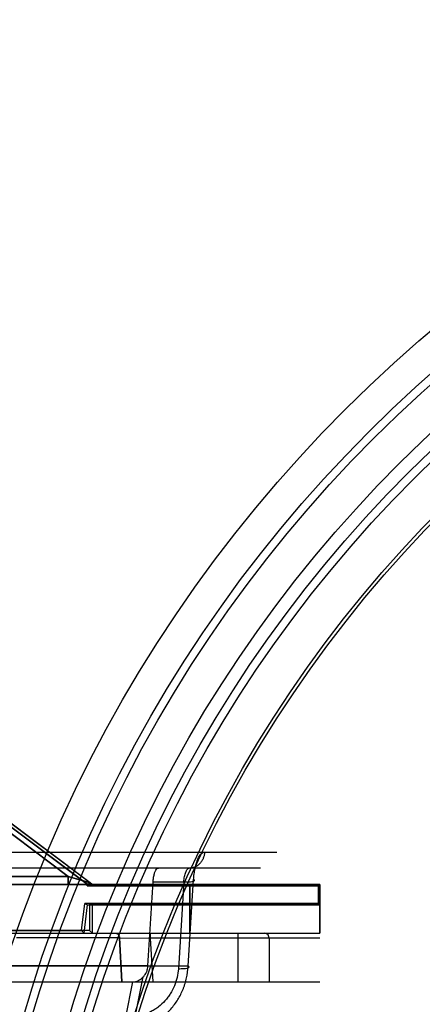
# Model space of a CAD drawing. Header units: millimetres. Extents: x 0 to 297, y 0 to 210.
# Tile 204 of 256: x 56.9 to 57.074, y 159.987 to 160.411. Entities that reach past the tile are written whole.
import ezdxf

# ---------------------------------------------------------------- set-up
doc = ezdxf.new("R2010")
doc.units = ezdxf.units.MM
doc.header["$LTSCALE"] = 16.335
doc.layers.get('0').update_dxf_attribs({"linetype": 'CONTINUOUS'})
for name, color, linetype in [('AXES_REF', 7, 'CONTINUOUS'), ('INTFCLR_1', 7, 'CONTINUOUS'), ('INTFCLR_144815', 7, 'CONTINUOUS'), ('INTFCLR_72935', 7, 'CONTINUOUS')]:
    doc.layers.add(name, color=color, linetype=linetype)

msp = doc.modelspace()

# ---------------------------------------------------------------- linework, layer by layer
at = {"color": 7, "linetype": 'Continuous'}
for centre, radius in [((57.46373, 154.71148), 6.78708), ((57.46373, 154.71148), 6.7865), ((57.46373, 154.71148), 6.74304), ((57.46373, 159.82008), 0.5985), ((57.46373, 159.82008), 0.5845), ((57.46373, 159.82008), 0.5656), ((57.46373, 159.82008), 0.56), ((57.46373, 159.82008), 0.5565), ((57.46373, 159.82008), 0.539), ((57.46373, 159.82008), 0.5376)]:
    msp.add_circle(centre, radius, dxfattribs=at)
at = {"color": 9, "linetype": 'Continuous'}
msp.add_circle((57.46373, 159.82008), 0.581, dxfattribs=at)
at = {"color": 7, "linetype": 'Continuous'}
msp.add_arc((57.46373, 154.71148), 6.72, 278.277129, 261.722871, dxfattribs=at)
at = {"layer": 'AXES_REF', "color": 9, "linetype": 'Continuous'}
msp.add_circle((57.46373, 154.71148), 6.19116, dxfattribs=at)
at = {"layer": 'INTFCLR_1', "color": 6, "linetype": 'Continuous'}
for p, q in [((56.80482, 160.13197), (56.92929, 160.03862)), ((56.9292, 160.03787), (56.92929, 160.03862)), ((56.93052, 160.03848), (56.9292, 160.03787)), ((56.9292, 160.03787), (57.02892, 160.03787)), ((56.92929, 160.03862), (56.9306, 160.03918)), ((56.9306, 160.03918), (56.93052, 160.03848)), ((56.9327, 160.03848), (57.02954, 160.03848)), ((57.02954, 160.03848), (57.02892, 160.03787)), ((57.02892, 160.03787), (57.02892, 160.03034)), ((56.92689, 160.01871), (56.92829, 160.03034)), ((56.92799, 160.01748), (56.92946, 160.02973)), ((56.92829, 160.03034), (56.92946, 160.02973)), ((57.02892, 160.03034), (56.92829, 160.03034)), ((56.92946, 160.02973), (57.02954, 160.02973)), ((57.02892, 160.03034), (57.02954, 160.02973)), ((56.77879, 160.01748), (57.02954, 160.01748)), ((56.82644, 160.01871), (56.92689, 160.01871)), ((56.92799, 160.01748), (56.92689, 160.01871))]:
    msp.add_line(p, q, dxfattribs=at)
at = {"layer": 'INTFCLR_1', "color": 9, "linetype": 'Continuous'}
for p, q in [((56.9306, 160.03918), (56.80538, 160.13309)), ((56.81046, 160.12491), (56.92104, 160.04198)), ((56.82493, 160.04198), (56.92104, 160.04198)), ((56.92104, 160.04198), (56.92104, 160.03848)), ((56.92104, 160.04198), (56.9306, 160.03918)), ((56.9327, 160.03848), (56.77749, 160.03848)), ((56.97354, 160.01748), (56.97354, 160.03848)), ((57.02954, 160.03848), (57.02954, 160.01748))]:
    msp.add_line(p, q, dxfattribs=at)
msp.add_arc((56.9327, 160.04198), 0.0035, 233.1301, 270, dxfattribs=at)
at = {"layer": 'INTFCLR_144815', "color": 9, "linetype": 'Continuous'}
for p, q in [((56.648, 160.05242), (57.01098, 160.05242)), ((57.00398, 160.04548), (56.60597, 160.04548)), ((56.95766, 160.03957), (56.9709, 160.03957)), ((56.9709, 160.03957), (56.96857, 160.0022)), ((56.97277, 160.00323), (56.97512, 160.04061)), ((56.7596, 160.01748), (57.02744, 160.01748)), ((56.95647, 160.01748), (56.95647, 160.01538)), ((56.99412, 160.01748), (56.99412, 159.99648)), ((56.94318, 160.01549), (56.89883, 160.01549)), ((56.94318, 160.01549), (56.95647, 160.01538)), ((56.95647, 160.01538), (56.95751, 159.99648)), ((57.02954, 160.01538), (56.95647, 160.01538)), ((57.00764, 160.01538), (57.00764, 159.99648)), ((56.95547, 160.00342), (56.78677, 160.00342)), ((56.97277, 160.00323), (56.79895, 160.00323)), ((55.81652, 159.99648), (56.94914, 159.99648)), ((56.94878, 159.99648), (56.94576, 159.98138)), ((56.94995, 159.98152), (56.95338, 159.99863))]:
    msp.add_line(p, q, dxfattribs=at)
at = {"layer": 'INTFCLR_144815', "color": 6, "linetype": 'Continuous'}
for p, q in [((56.94423, 159.99648), (56.94318, 160.01549)), ((56.94318, 160.01549), (56.94423, 159.99648)), ((56.94914, 159.99648), (57.02954, 159.99648))]:
    msp.add_line(p, q, dxfattribs=at)
msp.add_ellipse((56.41068, 160.18128), major_axis=(0.20688, 3.73491), ratio=0.148162, start_param=-1.610227, end_param=-1.600538, dxfattribs=at)
at = {"layer": 'INTFCLR_144815', "color": 9, "linetype": 'Continuous'}
for points, knots in [([(56.97978, 160.05242), (56.97978, 160.05199), (56.9797, 160.05112), (56.97933, 160.04983), (56.97872, 160.04859), (56.97786, 160.04748), (56.9768, 160.04658), (56.97561, 160.04593), (56.97438, 160.04556), (56.97354, 160.04548), (56.97314, 160.04548)], [0, 0, 0, 0, 0.119601, 0.24584, 0.376363, 0.508358, 0.638954, 0.765614, 0.886393, 1, 1, 1, 1]), ([(56.97512, 160.04061), (56.97517, 160.04141), (56.97532, 160.04297), (56.97577, 160.04581), (56.97646, 160.04839), (56.97759, 160.05089), (56.97878, 160.05242), (56.97978, 160.05242)], [0, 0, 0, 0, 0.18259, 0.354415, 0.653084, 0.773008, 1, 1, 1, 1]), ([(56.9709, 160.03957), (56.97092, 160.03998), (56.971, 160.04076), (56.97123, 160.04218), (56.97164, 160.04365), (56.9722, 160.04492), (56.97286, 160.04548), (56.97314, 160.04548)], [0, 0, 0, 0, 0.183646, 0.356458, 0.656456, 0.871723, 1, 1, 1, 1]), ([(56.9709, 160.03957), (56.97128, 160.03957), (56.97203, 160.03957), (56.97323, 160.03963), (56.97422, 160.03971), (56.97495, 160.03988), (56.97533, 160.03997), (56.97565, 160.04038), (56.97527, 160.04054), (56.97512, 160.04061)], [0, 0, 0, 0, 0.217556, 0.424111, 0.682049, 0.776377, 0.843664, 0.90835, 1, 1, 1, 1]), ([(56.9412, 160.01748), (56.94144, 160.01748), (56.94195, 160.01738), (56.94261, 160.01693), (56.94305, 160.01626), (56.94317, 160.01574), (56.94318, 160.01549)], [0, 0, 0, 0, 0.234837, 0.491293, 0.753171, 1, 1, 1, 1]), ([(57.00764, 160.01538), (57.00764, 160.0157), (57.00749, 160.01636), (57.00679, 160.01722), (57.00603, 160.01748), (57.00561, 160.01748)], [0, 0, 0, 0, 0.305633, 0.607393, 1, 1, 1, 1]), ([(56.94833, 159.97566), (56.94914, 159.97576), (56.95074, 159.97603), (56.95388, 159.97689), (56.95651, 159.97802), (56.95864, 159.97923), (56.96004, 159.98012), (56.96239, 159.98183), (56.96482, 159.98415), (56.96693, 159.98676), (56.96881, 159.98955), (56.97015, 159.9922), (56.97105, 159.99457), (56.97159, 159.99618), (56.97235, 159.99903), (56.97269, 160.00155), (56.97277, 160.00323)], [0, 0, 0, 0, 0.060969, 0.121873, 0.243913, 0.274919, 0.306131, 0.368317, 0.493199, 0.556651, 0.619807, 0.746395, 0.778408, 0.810257, 0.873549, 1, 1, 1, 1]), ([(56.96857, 160.0022), (56.96849, 160.00094), (56.96821, 159.99905), (56.96753, 159.9966), (56.96664, 159.99421), (56.96546, 159.99194), (56.96402, 159.98984), (56.96241, 159.98789), (56.96057, 159.98615), (56.95853, 159.98468), (56.9564, 159.98341), (56.95412, 159.98244), (56.95176, 159.9818), (56.95055, 159.98159), (56.94995, 159.98152)], [0, 0, 0, 0, 0.126036, 0.189218, 0.253015, 0.379655, 0.442894, 0.506456, 0.63159, 0.693892, 0.756186, 0.878295, 0.939149, 1, 1, 1, 1]), ([(56.96857, 160.0022), (56.96898, 160.0022), (56.96976, 160.0022), (56.97098, 160.00226), (56.97193, 160.00234), (56.97263, 160.0025), (56.97299, 160.00259), (56.97333, 160.003), (56.97293, 160.00316), (56.97277, 160.00323)], [0, 0, 0, 0, 0.232845, 0.439844, 0.685468, 0.774154, 0.838366, 0.902841, 1, 1, 1, 1])]:
    msp.add_open_spline(points, degree=3, knots=knots, dxfattribs=at)
at = {"layer": 'INTFCLR_144815', "color": 6, "linetype": 'Continuous'}
for points, knots in [([(56.95766, 160.03957), (56.95769, 160.04015), (56.9578, 160.04124), (56.95811, 160.04278), (56.95857, 160.04422), (56.95928, 160.04548), (56.95992, 160.04548)], [0, 0, 0, 0, 0.263603, 0.503222, 0.705171, 1, 1, 1, 1]), ([(56.95338, 159.99863), (56.95369, 159.99895), (56.9542, 159.99959), (56.95485, 160.00075), (56.9553, 160.00201), (56.95544, 160.00297), (56.95547, 160.00342)], [0, 0, 0, 0, 0.254211, 0.456949, 0.746923, 1, 1, 1, 1]), ([(56.94914, 159.99648), (56.9496, 159.99648), (56.95045, 159.99667), (56.95192, 159.99734), (56.95285, 159.99808), (56.95338, 159.99863)], [0, 0, 0, 0, 0.281886, 0.527828, 1, 1, 1, 1])]:
    msp.add_open_spline(points, degree=3, knots=knots, dxfattribs=at)
at = {"layer": 'INTFCLR_72935', "color": 6, "linetype": 'Continuous'}
for p, q in [((56.93033, 160.03787), (56.80357, 160.13292)), ((56.93033, 160.03787), (56.93157, 160.03848)), ((57.02892, 160.03787), (56.93033, 160.03787)), ((56.93064, 160.03918), (56.93157, 160.03848)), ((57.02954, 160.03848), (56.93274, 160.03848)), ((57.02892, 160.03787), (57.02954, 160.03848)), ((57.02892, 160.03034), (57.02892, 160.03787)), ((56.93033, 160.03034), (56.93033, 160.01871)), ((56.93157, 160.02973), (56.93033, 160.03034)), ((56.93033, 160.03034), (57.02892, 160.03034)), ((56.93157, 160.01748), (56.93157, 160.02973)), ((56.93157, 160.02973), (57.02954, 160.02973)), ((57.02954, 160.02973), (57.02892, 160.03034)), ((56.77879, 160.01748), (57.02954, 160.01748)), ((56.93033, 160.01871), (56.82164, 160.01871)), ((56.93033, 160.01871), (56.93157, 160.01748))]:
    msp.add_line(p, q, dxfattribs=at)
at = {"layer": 'INTFCLR_72935', "color": 9, "linetype": 'Continuous'}
for p, q in [((56.80538, 160.13311), (56.93064, 160.03918)), ((56.92107, 160.04198), (56.81045, 160.12493)), ((56.92107, 160.04198), (56.82493, 160.04198)), ((56.92107, 160.03848), (56.92107, 160.04198)), ((56.93064, 160.03918), (56.92107, 160.04198)), ((56.77749, 160.03848), (56.93274, 160.03848)), ((56.97354, 160.03848), (56.97354, 160.01748)), ((57.02954, 160.01748), (57.02954, 160.03848))]:
    msp.add_line(p, q, dxfattribs=at)

doc.saveas('drawing.dxf')
